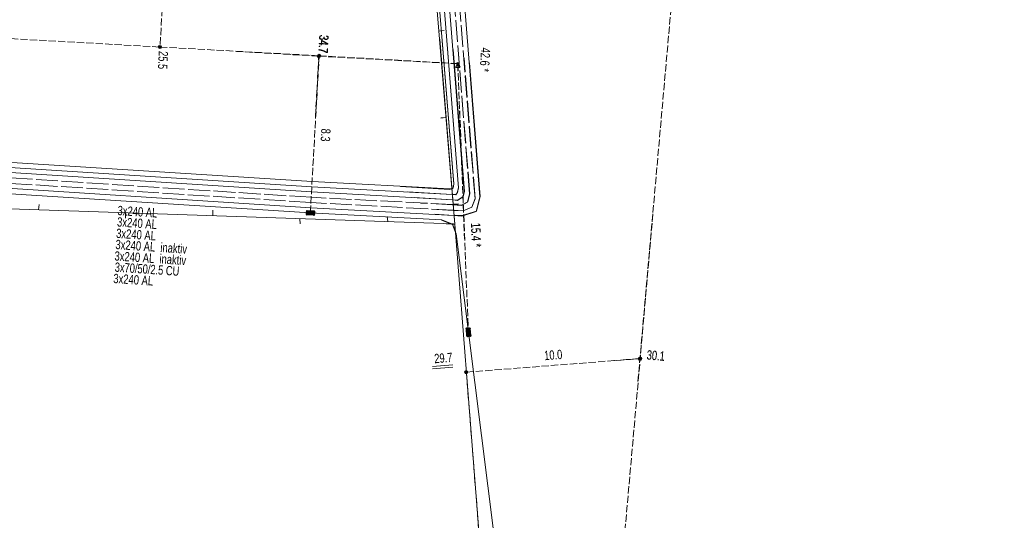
# Model space of a CAD drawing. Header units: metres. Extents: x -740 to 758, y -633 to 854.
# Tile 251 of 256: x -332 to -276, y 204 to 233. Entities that reach past the tile are written whole.
import ezdxf

# ---------------------------------------------------------------- set-up
doc = ezdxf.new("R2010")
doc.units = ezdxf.units.M
doc.header["$MEASUREMENT"] = 0
doc.linetypes.add('1248_208', pattern=[1.456, 1.248, -0.208])
doc.linetypes.add('416_125', pattern=[0.5408, 0.416, -0.1248])
for name, color, linetype in [('Grundkarte.LOVION', 7, 'Continuous'), ('Strom.LOVION', 7, 'Continuous'), ('StromBemass.LOVION', 7, 'Continuous')]:
    doc.layers.add(name, color=color, linetype=linetype)
doc.styles.add('ERSTELLTER_STIL_1', font='arial.ttf')

msp = doc.modelspace()

# ---------------------------------------------------------------- hatches: boundary and pattern name
at = {"layer": 'Strom.LOVION', "linetype": 'Continuous', "lineweight": 13}
for points in [[(-315.898, 222.059), (-315.927, 222.057), (-315.924, 222.027), (-315.951, 221.995), (-315.953, 221.862), (-315.95, 221.833), (-315.918, 221.806), (-315.888, 221.809), (-315.518, 221.801), (-315.502, 221.788), (-315.449, 221.852), (-315.447, 221.985), (-315.45, 222.014), (-315.482, 222.041), (-315.512, 222.038), (-315.882, 222.046)], [(-306.744, 215.344), (-306.784, 215.296), (-306.744, 214.886), (-306.679, 214.833), (-306.549, 214.86), (-306.533, 214.847), (-306.493, 214.895), (-306.496, 214.925), (-306.547, 215.289), (-306.533, 215.305), (-306.582, 215.345), (-306.728, 215.331)]]:
    msp.add_hatch(color=7, dxfattribs=at).paths.add_polyline_path(points)
at = {"layer": 'StromBemass.LOVION', "linetype": 'Continuous', "lineweight": 13}
for points in [[(-324.259, 231.378), (-324.252, 231.387), (-324.247, 231.397), (-324.242, 231.408), (-324.239, 231.42), (-324.238, 231.431), (-324.238, 231.443), (-324.24, 231.455), (-324.243, 231.466), (-324.247, 231.477), (-324.253, 231.487), (-324.26, 231.497), (-324.268, 231.505), (-324.277, 231.513), (-324.287, 231.519), (-324.297, 231.524), (-324.308, 231.528), (-324.32, 231.53), (-324.332, 231.531), (-324.343, 231.53), (-324.355, 231.527), (-324.366, 231.524), (-324.377, 231.519), (-324.387, 231.512), (-324.396, 231.505), (-324.404, 231.496), (-324.411, 231.487), (-324.416, 231.477), (-324.421, 231.466), (-324.423, 231.454), (-324.425, 231.443), (-324.425, 231.431), (-324.423, 231.419), (-324.42, 231.408), (-324.416, 231.397), (-324.41, 231.387), (-324.403, 231.377), (-324.395, 231.369), (-324.386, 231.361), (-324.376, 231.355), (-324.366, 231.35), (-324.354, 231.346), (-324.343, 231.344), (-324.331, 231.343), (-324.319, 231.344), (-324.308, 231.346), (-324.297, 231.35), (-324.286, 231.355), (-324.276, 231.361), (-324.267, 231.369)], [(-324.28, 231.394), (-324.275, 231.4), (-324.271, 231.407), (-324.269, 231.414), (-324.267, 231.422), (-324.266, 231.429), (-324.266, 231.437), (-324.267, 231.445), (-324.269, 231.453), (-324.272, 231.46), (-324.275, 231.467), (-324.28, 231.473), (-324.285, 231.479), (-324.291, 231.484), (-324.298, 231.488), (-324.305, 231.491), (-324.313, 231.494), (-324.32, 231.495), (-324.328, 231.495), (-324.336, 231.495), (-324.343, 231.493), (-324.351, 231.491), (-324.358, 231.488), (-324.365, 231.483), (-324.371, 231.478), (-324.376, 231.473), (-324.38, 231.466), (-324.384, 231.46), (-324.387, 231.452), (-324.389, 231.445), (-324.39, 231.437), (-324.39, 231.429), (-324.389, 231.421), (-324.387, 231.414), (-324.384, 231.407), (-324.38, 231.4), (-324.376, 231.393), (-324.37, 231.388), (-324.364, 231.383), (-324.358, 231.379), (-324.351, 231.375), (-324.343, 231.373), (-324.335, 231.371), (-324.328, 231.371), (-324.32, 231.371), (-324.312, 231.373), (-324.305, 231.375), (-324.298, 231.379), (-324.291, 231.383), (-324.285, 231.388)], [(-324.28, 231.394), (-324.275, 231.4), (-324.271, 231.407), (-324.269, 231.414), (-324.267, 231.422), (-324.266, 231.429), (-324.266, 231.437), (-324.267, 231.445), (-324.269, 231.453), (-324.272, 231.46), (-324.275, 231.467), (-324.28, 231.473), (-324.285, 231.479), (-324.291, 231.484), (-324.298, 231.488), (-324.305, 231.491), (-324.313, 231.494), (-324.32, 231.495), (-324.328, 231.495), (-324.336, 231.495), (-324.343, 231.493), (-324.351, 231.491), (-324.358, 231.488), (-324.365, 231.483), (-324.371, 231.478), (-324.376, 231.473), (-324.38, 231.466), (-324.384, 231.46), (-324.387, 231.452), (-324.389, 231.445), (-324.39, 231.437), (-324.39, 231.429), (-324.389, 231.421), (-324.387, 231.414), (-324.384, 231.407), (-324.38, 231.4), (-324.376, 231.393), (-324.37, 231.388), (-324.364, 231.383), (-324.358, 231.379), (-324.351, 231.375), (-324.343, 231.373), (-324.335, 231.371), (-324.328, 231.371), (-324.32, 231.371), (-324.312, 231.373), (-324.305, 231.375), (-324.298, 231.379), (-324.291, 231.383), (-324.285, 231.388)], [(-315.142, 230.857), (-315.135, 230.867), (-315.13, 230.877), (-315.126, 230.888), (-315.123, 230.899), (-315.121, 230.911), (-315.121, 230.923), (-315.123, 230.935), (-315.126, 230.946), (-315.13, 230.957), (-315.136, 230.967), (-315.143, 230.977), (-315.151, 230.985), (-315.16, 230.993), (-315.17, 230.999), (-315.18, 231.004), (-315.192, 231.007), (-315.203, 231.01), (-315.215, 231.01), (-315.227, 231.01), (-315.238, 231.007), (-315.249, 231.004), (-315.26, 230.999), (-315.27, 230.992), (-315.279, 230.985), (-315.287, 230.976), (-315.294, 230.967), (-315.299, 230.956), (-315.304, 230.945), (-315.307, 230.934), (-315.308, 230.922), (-315.308, 230.911), (-315.306, 230.899), (-315.303, 230.888), (-315.299, 230.877), (-315.293, 230.866), (-315.287, 230.857), (-315.278, 230.848), (-315.269, 230.841), (-315.259, 230.835), (-315.249, 230.83), (-315.238, 230.826), (-315.226, 230.824), (-315.214, 230.823), (-315.203, 230.824), (-315.191, 230.826), (-315.18, 230.83), (-315.169, 230.835), (-315.159, 230.841), (-315.15, 230.849)], [(-315.127, 230.865), (-315.12, 230.875), (-315.115, 230.885), (-315.11, 230.896), (-315.107, 230.907), (-315.106, 230.919), (-315.106, 230.931), (-315.108, 230.943), (-315.11, 230.954), (-315.115, 230.965), (-315.121, 230.975), (-315.128, 230.985), (-315.136, 230.993), (-315.145, 231.001), (-315.155, 231.007), (-315.165, 231.012), (-315.177, 231.016), (-315.188, 231.018), (-315.2, 231.018), (-315.212, 231.018), (-315.223, 231.015), (-315.234, 231.012), (-315.245, 231.007), (-315.255, 231), (-315.264, 230.993), (-315.272, 230.984), (-315.279, 230.975), (-315.284, 230.964), (-315.289, 230.953), (-315.292, 230.942), (-315.293, 230.93), (-315.293, 230.919), (-315.292, 230.907), (-315.289, 230.896), (-315.284, 230.885), (-315.279, 230.874), (-315.272, 230.865), (-315.264, 230.856), (-315.254, 230.849), (-315.244, 230.842), (-315.234, 230.837), (-315.223, 230.834), (-315.211, 230.832), (-315.199, 230.831), (-315.188, 230.832), (-315.176, 230.834), (-315.165, 230.838), (-315.154, 230.843), (-315.144, 230.849), (-315.135, 230.857)], [(-315.169, 230.876), (-315.165, 230.882), (-315.161, 230.889), (-315.158, 230.896), (-315.156, 230.904), (-315.155, 230.911), (-315.155, 230.919), (-315.156, 230.927), (-315.158, 230.934), (-315.161, 230.942), (-315.165, 230.948), (-315.17, 230.955), (-315.175, 230.96), (-315.181, 230.965), (-315.187, 230.969), (-315.194, 230.973), (-315.202, 230.975), (-315.21, 230.976), (-315.217, 230.977), (-315.225, 230.976), (-315.233, 230.975), (-315.24, 230.972), (-315.247, 230.969), (-315.254, 230.965), (-315.26, 230.96), (-315.265, 230.954), (-315.269, 230.948), (-315.273, 230.941), (-315.276, 230.934), (-315.278, 230.926), (-315.279, 230.919), (-315.279, 230.911), (-315.278, 230.903), (-315.276, 230.896), (-315.273, 230.889), (-315.269, 230.882), (-315.265, 230.875), (-315.259, 230.87), (-315.253, 230.865), (-315.247, 230.861), (-315.24, 230.857), (-315.232, 230.855), (-315.225, 230.854), (-315.217, 230.853), (-315.209, 230.854), (-315.201, 230.855), (-315.194, 230.858), (-315.187, 230.861), (-315.181, 230.865), (-315.175, 230.87)], [(-315.167, 230.873), (-315.162, 230.879), (-315.158, 230.886), (-315.156, 230.893), (-315.154, 230.9), (-315.153, 230.908), (-315.153, 230.916), (-315.154, 230.924), (-315.156, 230.931), (-315.159, 230.938), (-315.162, 230.945), (-315.167, 230.951), (-315.172, 230.957), (-315.178, 230.962), (-315.185, 230.966), (-315.192, 230.969), (-315.199, 230.972), (-315.207, 230.973), (-315.215, 230.974), (-315.222, 230.973), (-315.23, 230.972), (-315.237, 230.969), (-315.244, 230.966), (-315.251, 230.962), (-315.257, 230.957), (-315.262, 230.951), (-315.267, 230.945), (-315.27, 230.938), (-315.273, 230.931), (-315.275, 230.923), (-315.276, 230.915), (-315.276, 230.908), (-315.275, 230.9), (-315.273, 230.892), (-315.27, 230.885), (-315.266, 230.878), (-315.262, 230.872), (-315.257, 230.867), (-315.251, 230.862), (-315.244, 230.858), (-315.237, 230.854), (-315.23, 230.852), (-315.222, 230.85), (-315.214, 230.85), (-315.206, 230.85), (-315.199, 230.852), (-315.191, 230.854), (-315.184, 230.858), (-315.178, 230.862), (-315.172, 230.867)], [(-315.152, 230.895), (-315.147, 230.901), (-315.143, 230.908), (-315.14, 230.916), (-315.138, 230.924), (-315.137, 230.931), (-315.137, 230.939), (-315.138, 230.947), (-315.14, 230.955), (-315.143, 230.962), (-315.147, 230.969), (-315.152, 230.976), (-315.157, 230.982), (-315.163, 230.987), (-315.17, 230.991), (-315.177, 230.994), (-315.185, 230.997), (-315.193, 230.998), (-315.201, 230.999), (-315.209, 230.998), (-315.216, 230.997), (-315.224, 230.994), (-315.231, 230.991), (-315.238, 230.986), (-315.244, 230.981), (-315.249, 230.975), (-315.254, 230.969), (-315.258, 230.962), (-315.261, 230.955), (-315.263, 230.947), (-315.264, 230.939), (-315.264, 230.931), (-315.263, 230.923), (-315.261, 230.915), (-315.258, 230.908), (-315.254, 230.901), (-315.249, 230.895), (-315.244, 230.889), (-315.238, 230.884), (-315.231, 230.88), (-315.224, 230.876), (-315.216, 230.874), (-315.208, 230.872), (-315.2, 230.872), (-315.192, 230.872), (-315.185, 230.874), (-315.177, 230.876), (-315.17, 230.88), (-315.163, 230.884), (-315.157, 230.889)], [(-315.148, 230.892), (-315.143, 230.898), (-315.139, 230.906), (-315.136, 230.913), (-315.134, 230.921), (-315.133, 230.929), (-315.133, 230.937), (-315.134, 230.945), (-315.136, 230.953), (-315.139, 230.96), (-315.143, 230.967), (-315.148, 230.974), (-315.154, 230.979), (-315.16, 230.984), (-315.167, 230.989), (-315.174, 230.992), (-315.182, 230.995), (-315.189, 230.996), (-315.197, 230.997), (-315.205, 230.996), (-315.213, 230.995), (-315.221, 230.992), (-315.228, 230.989), (-315.235, 230.984), (-315.241, 230.979), (-315.247, 230.973), (-315.251, 230.967), (-315.255, 230.96), (-315.258, 230.952), (-315.26, 230.944), (-315.261, 230.936), (-315.261, 230.928), (-315.26, 230.92), (-315.258, 230.913), (-315.255, 230.905), (-315.251, 230.898), (-315.246, 230.892), (-315.241, 230.886), (-315.235, 230.881), (-315.228, 230.876), (-315.221, 230.873), (-315.213, 230.871), (-315.205, 230.869), (-315.197, 230.869), (-315.189, 230.869), (-315.181, 230.871), (-315.174, 230.873), (-315.166, 230.877), (-315.159, 230.881), (-315.153, 230.886)], [(-307.215, 230.437), (-307.21, 230.443), (-307.207, 230.45), (-307.204, 230.457), (-307.202, 230.465), (-307.201, 230.473), (-307.201, 230.48), (-307.202, 230.488), (-307.204, 230.496), (-307.207, 230.503), (-307.211, 230.51), (-307.215, 230.516), (-307.221, 230.522), (-307.227, 230.526), (-307.233, 230.531), (-307.24, 230.534), (-307.248, 230.536), (-307.255, 230.538), (-307.263, 230.538), (-307.271, 230.538), (-307.278, 230.536), (-307.286, 230.534), (-307.293, 230.53), (-307.299, 230.526), (-307.305, 230.521), (-307.311, 230.516), (-307.315, 230.509), (-307.319, 230.502), (-307.322, 230.495), (-307.324, 230.488), (-307.325, 230.48), (-307.325, 230.472), (-307.324, 230.464), (-307.322, 230.457), (-307.319, 230.45), (-307.315, 230.443), (-307.31, 230.437), (-307.305, 230.431), (-307.299, 230.426), (-307.293, 230.422), (-307.285, 230.419), (-307.278, 230.416), (-307.27, 230.415), (-307.263, 230.414), (-307.255, 230.415), (-307.247, 230.416), (-307.24, 230.419), (-307.233, 230.422), (-307.226, 230.426), (-307.22, 230.431)], [(-307.211, 230.434), (-307.206, 230.44), (-307.203, 230.447), (-307.2, 230.454), (-307.198, 230.462), (-307.197, 230.469), (-307.197, 230.477), (-307.198, 230.485), (-307.2, 230.492), (-307.203, 230.5), (-307.207, 230.506), (-307.211, 230.513), (-307.217, 230.518), (-307.223, 230.523), (-307.229, 230.527), (-307.236, 230.531), (-307.244, 230.533), (-307.251, 230.535), (-307.259, 230.535), (-307.267, 230.534), (-307.274, 230.533), (-307.282, 230.531), (-307.289, 230.527), (-307.295, 230.523), (-307.301, 230.518), (-307.307, 230.512), (-307.311, 230.506), (-307.315, 230.499), (-307.318, 230.492), (-307.32, 230.484), (-307.321, 230.477), (-307.321, 230.469), (-307.32, 230.461), (-307.318, 230.454), (-307.315, 230.446), (-307.311, 230.44), (-307.307, 230.433), (-307.301, 230.428), (-307.295, 230.423), (-307.289, 230.418), (-307.282, 230.415), (-307.274, 230.413), (-307.266, 230.411), (-307.259, 230.411), (-307.251, 230.411), (-307.243, 230.413), (-307.236, 230.415), (-307.229, 230.419), (-307.222, 230.423), (-307.216, 230.428)], [(-307.203, 230.446), (-307.199, 230.453), (-307.195, 230.46), (-307.192, 230.467), (-307.19, 230.474), (-307.189, 230.482), (-307.189, 230.49), (-307.19, 230.498), (-307.192, 230.505), (-307.195, 230.513), (-307.199, 230.519), (-307.204, 230.526), (-307.209, 230.531), (-307.215, 230.536), (-307.222, 230.54), (-307.229, 230.544), (-307.236, 230.546), (-307.244, 230.548), (-307.252, 230.548), (-307.26, 230.548), (-307.267, 230.546), (-307.275, 230.544), (-307.282, 230.54), (-307.288, 230.536), (-307.294, 230.531), (-307.3, 230.525), (-307.304, 230.519), (-307.308, 230.512), (-307.311, 230.505), (-307.313, 230.497), (-307.314, 230.49), (-307.314, 230.482), (-307.313, 230.474), (-307.311, 230.466), (-307.308, 230.459), (-307.304, 230.452), (-307.299, 230.446), (-307.294, 230.44), (-307.288, 230.435), (-307.281, 230.431), (-307.274, 230.428), (-307.267, 230.425), (-307.259, 230.424), (-307.251, 230.424), (-307.244, 230.424), (-307.236, 230.426), (-307.228, 230.428), (-307.221, 230.431), (-307.215, 230.436), (-307.209, 230.441)], [(-307.201, 230.449), (-307.197, 230.455), (-307.193, 230.462), (-307.19, 230.469), (-307.188, 230.477), (-307.187, 230.485), (-307.187, 230.493), (-307.188, 230.5), (-307.19, 230.508), (-307.193, 230.515), (-307.197, 230.522), (-307.202, 230.528), (-307.207, 230.534), (-307.213, 230.539), (-307.22, 230.543), (-307.227, 230.546), (-307.234, 230.549), (-307.242, 230.55), (-307.25, 230.551), (-307.257, 230.55), (-307.265, 230.549), (-307.273, 230.546), (-307.28, 230.543), (-307.286, 230.539), (-307.292, 230.534), (-307.298, 230.528), (-307.302, 230.522), (-307.306, 230.515), (-307.309, 230.507), (-307.311, 230.5), (-307.312, 230.492), (-307.312, 230.484), (-307.311, 230.477), (-307.309, 230.469), (-307.306, 230.462), (-307.302, 230.455), (-307.297, 230.449), (-307.292, 230.443), (-307.286, 230.438), (-307.279, 230.434), (-307.272, 230.43), (-307.265, 230.428), (-307.257, 230.427), (-307.249, 230.426), (-307.241, 230.427), (-307.234, 230.428), (-307.226, 230.431), (-307.219, 230.434), (-307.213, 230.438), (-307.207, 230.443)], [(-315.626, 221.867), (-315.619, 221.876), (-315.613, 221.886), (-315.609, 221.897), (-315.606, 221.908), (-315.605, 221.92), (-315.605, 221.931), (-315.606, 221.943), (-315.609, 221.954), (-315.613, 221.965), (-315.619, 221.975), (-315.626, 221.984), (-315.634, 221.993), (-315.643, 222), (-315.653, 222.006), (-315.663, 222.011), (-315.674, 222.015), (-315.685, 222.017), (-315.697, 222.017), (-315.709, 222.017), (-315.72, 222.015), (-315.731, 222.011), (-315.741, 222.006), (-315.751, 222), (-315.76, 221.992), (-315.768, 221.984), (-315.775, 221.974), (-315.78, 221.964), (-315.785, 221.953), (-315.787, 221.942), (-315.789, 221.931), (-315.789, 221.919), (-315.787, 221.908), (-315.784, 221.897), (-315.78, 221.886), (-315.774, 221.876), (-315.768, 221.866), (-315.76, 221.858), (-315.751, 221.851), (-315.741, 221.844), (-315.73, 221.839), (-315.719, 221.836), (-315.708, 221.834), (-315.696, 221.833), (-315.685, 221.834), (-315.674, 221.836), (-315.663, 221.84), (-315.652, 221.845), (-315.642, 221.851), (-315.633, 221.858)], [(-315.657, 221.891), (-315.653, 221.897), (-315.649, 221.903), (-315.647, 221.91), (-315.645, 221.918), (-315.644, 221.925), (-315.644, 221.933), (-315.645, 221.94), (-315.647, 221.948), (-315.65, 221.955), (-315.653, 221.961), (-315.658, 221.967), (-315.663, 221.973), (-315.669, 221.977), (-315.675, 221.981), (-315.682, 221.985), (-315.689, 221.987), (-315.696, 221.988), (-315.704, 221.989), (-315.711, 221.988), (-315.719, 221.987), (-315.726, 221.984), (-315.733, 221.981), (-315.739, 221.977), (-315.745, 221.972), (-315.75, 221.967), (-315.754, 221.961), (-315.758, 221.954), (-315.761, 221.947), (-315.763, 221.94), (-315.764, 221.932), (-315.764, 221.925), (-315.763, 221.917), (-315.761, 221.91), (-315.758, 221.903), (-315.754, 221.897), (-315.75, 221.89), (-315.745, 221.885), (-315.739, 221.88), (-315.732, 221.876), (-315.726, 221.873), (-315.718, 221.871), (-315.711, 221.869), (-315.704, 221.869), (-315.696, 221.869), (-315.689, 221.871), (-315.681, 221.873), (-315.675, 221.876), (-315.668, 221.88), (-315.663, 221.885)], [(-306.596, 215.058), (-306.591, 215.064), (-306.587, 215.071), (-306.585, 215.079), (-306.583, 215.086), (-306.582, 215.094), (-306.582, 215.102), (-306.583, 215.109), (-306.585, 215.117), (-306.588, 215.124), (-306.591, 215.131), (-306.596, 215.137), (-306.601, 215.143), (-306.607, 215.148), (-306.614, 215.152), (-306.621, 215.155), (-306.628, 215.158), (-306.636, 215.159), (-306.644, 215.16), (-306.652, 215.159), (-306.659, 215.158), (-306.667, 215.155), (-306.674, 215.152), (-306.68, 215.148), (-306.686, 215.143), (-306.692, 215.137), (-306.696, 215.131), (-306.7, 215.124), (-306.703, 215.117), (-306.705, 215.109), (-306.706, 215.101), (-306.706, 215.093), (-306.705, 215.086), (-306.703, 215.078), (-306.7, 215.071), (-306.696, 215.064), (-306.691, 215.058), (-306.686, 215.052), (-306.68, 215.047), (-306.673, 215.043), (-306.666, 215.04), (-306.659, 215.037), (-306.651, 215.036), (-306.644, 215.035), (-306.636, 215.036), (-306.628, 215.037), (-306.621, 215.04), (-306.614, 215.043), (-306.607, 215.047), (-306.601, 215.052)], [(-296.742, 213.503), (-296.735, 213.512), (-296.729, 213.522), (-296.725, 213.533), (-296.722, 213.544), (-296.721, 213.556), (-296.721, 213.567), (-296.722, 213.579), (-296.725, 213.59), (-296.729, 213.601), (-296.735, 213.611), (-296.742, 213.621), (-296.75, 213.629), (-296.759, 213.636), (-296.769, 213.643), (-296.779, 213.647), (-296.79, 213.651), (-296.802, 213.653), (-296.813, 213.654), (-296.825, 213.653), (-296.836, 213.651), (-296.847, 213.647), (-296.858, 213.642), (-296.868, 213.636), (-296.877, 213.629), (-296.885, 213.62), (-296.891, 213.611), (-296.897, 213.6), (-296.901, 213.59), (-296.904, 213.578), (-296.905, 213.567), (-296.905, 213.555), (-296.904, 213.544), (-296.901, 213.532), (-296.897, 213.522), (-296.891, 213.511), (-296.884, 213.502), (-296.876, 213.494), (-296.867, 213.486), (-296.857, 213.48), (-296.847, 213.475), (-296.836, 213.472), (-296.824, 213.469), (-296.813, 213.469), (-296.801, 213.47), (-296.79, 213.472), (-296.779, 213.475), (-296.768, 213.48), (-296.758, 213.487), (-296.749, 213.494)], [(-296.739, 213.505), (-296.732, 213.514), (-296.727, 213.525), (-296.722, 213.535), (-296.72, 213.547), (-296.718, 213.558), (-296.718, 213.57), (-296.72, 213.582), (-296.723, 213.593), (-296.727, 213.604), (-296.733, 213.614), (-296.74, 213.623), (-296.748, 213.632), (-296.757, 213.639), (-296.766, 213.645), (-296.777, 213.65), (-296.788, 213.654), (-296.8, 213.656), (-296.811, 213.657), (-296.823, 213.656), (-296.834, 213.654), (-296.845, 213.65), (-296.856, 213.645), (-296.866, 213.639), (-296.875, 213.631), (-296.883, 213.623), (-296.889, 213.613), (-296.895, 213.603), (-296.899, 213.592), (-296.902, 213.581), (-296.904, 213.569), (-296.904, 213.558), (-296.902, 213.546), (-296.899, 213.535), (-296.895, 213.524), (-296.889, 213.514), (-296.882, 213.504), (-296.874, 213.496), (-296.865, 213.489), (-296.855, 213.482), (-296.845, 213.477), (-296.834, 213.474), (-296.822, 213.472), (-296.811, 213.471), (-296.799, 213.472), (-296.788, 213.474), (-296.776, 213.478), (-296.766, 213.483), (-296.756, 213.489), (-296.747, 213.496)], [(-296.737, 213.503), (-296.731, 213.512), (-296.725, 213.522), (-296.721, 213.533), (-296.718, 213.545), (-296.716, 213.556), (-296.716, 213.568), (-296.718, 213.58), (-296.721, 213.591), (-296.725, 213.602), (-296.731, 213.612), (-296.738, 213.621), (-296.746, 213.63), (-296.755, 213.637), (-296.765, 213.644), (-296.775, 213.649), (-296.787, 213.652), (-296.798, 213.654), (-296.81, 213.655), (-296.821, 213.654), (-296.833, 213.652), (-296.844, 213.648), (-296.855, 213.643), (-296.864, 213.637), (-296.873, 213.629), (-296.881, 213.621), (-296.888, 213.611), (-296.894, 213.601), (-296.898, 213.59), (-296.901, 213.579), (-296.902, 213.567), (-296.902, 213.556), (-296.901, 213.544), (-296.898, 213.533), (-296.894, 213.522), (-296.888, 213.512), (-296.881, 213.502), (-296.873, 213.494), (-296.864, 213.486), (-296.854, 213.48), (-296.843, 213.475), (-296.832, 213.471), (-296.821, 213.469), (-296.809, 213.469), (-296.797, 213.469), (-296.786, 213.472), (-296.775, 213.475), (-296.764, 213.48), (-296.754, 213.487), (-296.745, 213.494)], [(-296.724, 213.526), (-296.717, 213.535), (-296.712, 213.545), (-296.707, 213.556), (-296.704, 213.568), (-296.703, 213.579), (-296.703, 213.591), (-296.705, 213.603), (-296.707, 213.614), (-296.712, 213.625), (-296.718, 213.635), (-296.724, 213.645), (-296.733, 213.653), (-296.742, 213.661), (-296.752, 213.667), (-296.762, 213.672), (-296.773, 213.676), (-296.785, 213.678), (-296.797, 213.678), (-296.808, 213.678), (-296.82, 213.675), (-296.831, 213.672), (-296.842, 213.667), (-296.851, 213.66), (-296.86, 213.653), (-296.868, 213.644), (-296.875, 213.635), (-296.881, 213.624), (-296.885, 213.614), (-296.888, 213.602), (-296.89, 213.591), (-296.89, 213.579), (-296.888, 213.567), (-296.885, 213.556), (-296.881, 213.545), (-296.875, 213.535), (-296.868, 213.525), (-296.86, 213.517), (-296.851, 213.509), (-296.841, 213.503), (-296.83, 213.498), (-296.819, 213.494), (-296.808, 213.492), (-296.796, 213.491), (-296.784, 213.492), (-296.773, 213.495), (-296.762, 213.498), (-296.751, 213.503), (-296.741, 213.51), (-296.732, 213.517)], [(-296.725, 213.522), (-296.718, 213.531), (-296.713, 213.542), (-296.709, 213.553), (-296.706, 213.564), (-296.704, 213.576), (-296.704, 213.587), (-296.706, 213.599), (-296.709, 213.61), (-296.713, 213.621), (-296.719, 213.631), (-296.726, 213.641), (-296.734, 213.649), (-296.743, 213.657), (-296.753, 213.663), (-296.763, 213.668), (-296.774, 213.671), (-296.786, 213.674), (-296.798, 213.674), (-296.809, 213.674), (-296.821, 213.671), (-296.832, 213.668), (-296.842, 213.663), (-296.852, 213.656), (-296.861, 213.649), (-296.869, 213.64), (-296.876, 213.631), (-296.882, 213.62), (-296.886, 213.61), (-296.889, 213.598), (-296.89, 213.587), (-296.89, 213.575), (-296.889, 213.563), (-296.886, 213.552), (-296.882, 213.541), (-296.876, 213.531), (-296.869, 213.521), (-296.861, 213.513), (-296.852, 213.505), (-296.842, 213.499), (-296.831, 213.494), (-296.82, 213.491), (-296.809, 213.489), (-296.797, 213.488), (-296.785, 213.489), (-296.774, 213.491), (-296.763, 213.495), (-296.752, 213.5), (-296.742, 213.506), (-296.733, 213.513)], [(-296.723, 213.525), (-296.716, 213.534), (-296.711, 213.544), (-296.707, 213.555), (-296.704, 213.567), (-296.702, 213.578), (-296.702, 213.59), (-296.704, 213.601), (-296.707, 213.613), (-296.711, 213.624), (-296.717, 213.634), (-296.724, 213.643), (-296.732, 213.652), (-296.741, 213.659), (-296.751, 213.665), (-296.761, 213.67), (-296.772, 213.674), (-296.784, 213.676), (-296.795, 213.677), (-296.807, 213.676), (-296.819, 213.674), (-296.83, 213.67), (-296.84, 213.665), (-296.85, 213.659), (-296.859, 213.651), (-296.867, 213.643), (-296.874, 213.633), (-296.879, 213.623), (-296.884, 213.612), (-296.887, 213.601), (-296.888, 213.589), (-296.888, 213.578), (-296.886, 213.566), (-296.884, 213.555), (-296.879, 213.544), (-296.874, 213.534), (-296.867, 213.524), (-296.859, 213.516), (-296.85, 213.508), (-296.84, 213.502), (-296.829, 213.497), (-296.818, 213.494), (-296.806, 213.491), (-296.795, 213.491), (-296.783, 213.491), (-296.772, 213.494), (-296.761, 213.497), (-296.75, 213.502), (-296.74, 213.509), (-296.731, 213.516)], [(-306.701, 212.74), (-306.695, 212.749), (-306.689, 212.76), (-306.685, 212.77), (-306.682, 212.781), (-306.681, 212.793), (-306.681, 212.804), (-306.682, 212.816), (-306.685, 212.827), (-306.689, 212.838), (-306.695, 212.848), (-306.702, 212.857), (-306.71, 212.865), (-306.719, 212.873), (-306.728, 212.879), (-306.739, 212.884), (-306.75, 212.887), (-306.761, 212.889), (-306.773, 212.89), (-306.784, 212.889), (-306.795, 212.887), (-306.806, 212.884), (-306.817, 212.879), (-306.827, 212.872), (-306.835, 212.865), (-306.843, 212.857), (-306.85, 212.847), (-306.856, 212.837), (-306.86, 212.826), (-306.863, 212.815), (-306.864, 212.804), (-306.864, 212.792), (-306.863, 212.781), (-306.86, 212.77), (-306.855, 212.759), (-306.85, 212.749), (-306.843, 212.74), (-306.835, 212.731), (-306.826, 212.724), (-306.816, 212.718), (-306.806, 212.713), (-306.795, 212.709), (-306.784, 212.707), (-306.772, 212.707), (-306.761, 212.707), (-306.749, 212.709), (-306.738, 212.713), (-306.728, 212.718), (-306.718, 212.724), (-306.709, 212.732)], [(-306.701, 212.735), (-306.694, 212.744), (-306.689, 212.754), (-306.685, 212.765), (-306.682, 212.776), (-306.68, 212.788), (-306.68, 212.799), (-306.682, 212.811), (-306.685, 212.822), (-306.689, 212.833), (-306.695, 212.843), (-306.701, 212.852), (-306.709, 212.86), (-306.718, 212.868), (-306.728, 212.874), (-306.739, 212.879), (-306.75, 212.882), (-306.761, 212.885), (-306.773, 212.885), (-306.784, 212.884), (-306.795, 212.882), (-306.806, 212.879), (-306.817, 212.874), (-306.827, 212.867), (-306.836, 212.86), (-306.843, 212.852), (-306.85, 212.842), (-306.856, 212.832), (-306.86, 212.821), (-306.863, 212.81), (-306.864, 212.799), (-306.864, 212.787), (-306.863, 212.776), (-306.86, 212.764), (-306.855, 212.754), (-306.85, 212.744), (-306.843, 212.734), (-306.835, 212.726), (-306.826, 212.718), (-306.816, 212.712), (-306.806, 212.707), (-306.795, 212.704), (-306.784, 212.702), (-306.772, 212.701), (-306.76, 212.702), (-306.749, 212.704), (-306.738, 212.708), (-306.728, 212.713), (-306.718, 212.719), (-306.709, 212.726)]]:
    msp.add_hatch(color=7, dxfattribs=at).paths.add_polyline_path(points)

# ---------------------------------------------------------------- linework, layer by layer
at = {"layer": 'Grundkarte.LOVION', "color": 8, "linetype": 'Continuous', "lineweight": 18}
for points in [[(-307.927, 221.307), (-307.512, 221.289), (-307.421, 221.268), (-308.524, 234.667), (-310.218, 256.521), (-334.054, 263.619), (-344.535, 268.949), (-344.876, 269.713), (-374.264, 278.574)], [(-334.054, 263.619), (-310.218, 256.521), (-308.524, 234.667), (-325.539, 235.782), (-308.524, 234.667), (-307.421, 221.268), (-307.413, 220.885), (-307.421, 221.268), (-308.524, 234.667), (-310.218, 256.521), (-311.188, 269.165), (-305.736, 267.215), (-287.422, 260.671), (-252.082, 249.88), (-229.912, 245.013), (-223.878, 173.014)], [(-408.382, 237.061), (-393.915, 226.032), (-354.51, 222.939), (-342.022, 222.476), (-307.504, 221.299), (-307.413, 221.278), (-308.273, 231.893)], [(-308.035, 232.38), (-308.327, 232.352)], [(-235.576, 172.146), (-303.122, 166.812), (-304.432, 183.236), (-307.413, 221.278), (-308.273, 231.893), (-307.413, 221.278), (-304.432, 183.236), (-325.501, 184.397), (-435.29, 190.628), (-434.452, 205.34)], [(-308.224, 227.367), (-307.931, 227.396)], [(-308.216, 227.377), (-307.923, 227.405)], [(-307.203, 222.451), (-307.495, 222.423)], [(-331.256, 222.405), (-331.286, 222.107)], [(-326.303, 221.618), (-326.305, 221.943)], [(-321.294, 222.079), (-321.292, 221.754)], [(-307.237, 222.409), (-307.53, 222.381)], [(-316.282, 221.298), (-316.31, 221.591)], [(-311.299, 221.726), (-311.27, 221.433)]]:
    msp.add_lwpolyline(points, dxfattribs=at)
at = {"layer": 'Grundkarte.LOVION', "color": 253, "linetype": 'Continuous', "lineweight": 18}
for points in [[(-325.539, 235.782), (-308.524, 234.667), (-307.421, 221.268), (-307.413, 220.885), (-307.421, 221.268), (-308.524, 234.667), (-310.218, 256.521), (-311.188, 269.165), (-305.736, 267.215), (-287.422, 260.671), (-252.082, 249.88), (-229.912, 245.013), (-223.878, 173.014), (-246.993, 171.227)], [(-235.576, 172.146), (-303.122, 166.812), (-304.432, 183.236), (-307.413, 221.278), (-308.273, 231.893), (-307.413, 221.278), (-304.432, 183.236), (-325.501, 184.397), (-435.29, 190.628), (-434.452, 205.34)]]:
    msp.add_lwpolyline(points, dxfattribs=at)
at = {"layer": 'Strom.LOVION', "color": 1, "linetype": '1248_208', "lineweight": 18}
for points in [[(-307.546, 222.394), (-307.04, 222.355), (-306.689, 222.552), (-306.573, 223.021), (-308.759, 250.368), (-301.164, 248.569), (-299.888, 251.989)], [(-307.514, 222.072), (-306.95, 222.038), (-306.453, 222.25), (-306.265, 222.741), (-308.426, 249.987), (-300.968, 248.219), (-299.958, 250.889)], [(-307.506, 222.082), (-315.677, 222.524), (-336.913, 223.877), (-343.084, 224.426), (-350.297, 224.888), (-364.513, 225.641), (-365.222, 225.793), (-366.385, 226.049), (-374.072, 227.736), (-374.33, 227.652), (-374.503, 227.605), (-375.385, 226.957), (-383.533, 227.165), (-384.195, 227.278), (-384.499, 227.367), (-385.088, 227.797), (-385.609, 228.44), (-385.896, 229.107), (-386.008, 229.953), (-385.668, 235.247)], [(-307.538, 222.404), (-315.647, 222.823), (-336.869, 224.191), (-338.415, 224.276), (-350.282, 225.037), (-364.482, 225.777), (-366.386, 226.212), (-374.057, 227.885), (-374.56, 227.733), (-375.429, 227.101), (-383.502, 227.302), (-384.105, 227.42), (-384.439, 227.506), (-384.982, 227.925), (-385.468, 228.513), (-385.736, 229.137), (-385.862, 229.967), (-385.519, 235.232)], [(-307.538, 222.404), (-307.031, 222.365), (-306.681, 222.561), (-306.565, 223.031), (-307.216, 231.051)], [(-307.506, 222.082), (-306.941, 222.048), (-306.445, 222.259), (-306.256, 222.751), (-306.894, 230.787)], [(-307.546, 222.394), (-309.374, 222.496)], [(-307.514, 222.072), (-308.972, 222.166)]]:
    msp.add_lwpolyline(points, dxfattribs=at)
at = {"layer": 'Strom.LOVION', "color": 1, "linetype": 'Continuous', "lineweight": 18}
for points in [[(-307.736, 223.277), (-307.534, 223.326), (-307.485, 223.582), (-309.744, 251.528), (-300.547, 249.354), (-296.188, 247.548)], [(-307.574, 222.982), (-307.366, 222.973), (-307.287, 223.07), (-307.212, 223.358), (-309.411, 251.147), (-301.331, 249.218), (-300.456, 251.298)], [(-307.558, 222.674), (-307.26, 222.644), (-306.955, 222.851), (-306.893, 223.123), (-309.092, 250.75), (-300.636, 248.754), (-296.868, 247.245)], [(-385.237, 235.215), (-385.553, 229.983), (-385.449, 229.224), (-385.219, 228.685), (-384.765, 228.124), (-384.302, 227.77), (-384.046, 227.721), (-383.547, 227.607), (-375.532, 227.401), (-374.692, 228.03), (-374.36, 228.107), (-374.011, 228.17), (-366.295, 226.486), (-365.479, 226.3), (-364.452, 226.076), (-350.268, 225.349), (-342.922, 224.885), (-336.839, 224.785), (-315.617, 223.417), (-307.566, 222.992)], [(-385.087, 235.201), (-385.403, 229.968), (-385.305, 229.268), (-385.078, 228.758), (-384.643, 228.239), (-384.228, 227.925), (-383.953, 227.834), (-383.519, 227.773), (-375.592, 227.558), (-374.749, 228.157), (-374.403, 228.25), (-373.996, 228.32), (-366.04, 226.6), (-365.525, 226.473), (-364.408, 226.228), (-350.253, 225.498), (-343.099, 225.03), (-336.764, 225.073), (-315.603, 223.729), (-307.714, 223.303)], [(-307.714, 223.303), (-307.512, 223.352), (-307.477, 223.592), (-308.148, 231.817)], [(-307.566, 222.992), (-307.358, 222.983), (-307.265, 223.095), (-307.203, 223.368), (-307.859, 231.579)], [(-307.55, 222.683), (-307.252, 222.653), (-306.947, 222.861), (-306.872, 223.149), (-307.521, 231.302)], [(-377.267, 226.862), (-377.214, 227.222), (-377.044, 227.298), (-375.488, 227.257), (-374.632, 227.873), (-374.345, 227.96), (-374.042, 228.034), (-366.326, 226.35), (-365.494, 226.151), (-364.467, 225.926), (-350.267, 225.187), (-342.593, 224.695), (-336.781, 224.495), (-315.634, 223.134), (-307.55, 222.683)], [(-315.708, 221.93), (-336.839, 223.278), (-343.338, 224.15), (-350.297, 224.592), (-364.556, 225.326), (-365.463, 225.533), (-366.04, 225.846), (-371.943, 227.116), (-374.013, 227.579), (-374.286, 227.508), (-374.43, 227.464), (-375.342, 226.814), (-377.267, 226.862)], [(-310.531, 223.447), (-307.736, 223.277)], [(-310.145, 223.13), (-307.574, 222.982)], [(-309.759, 222.813), (-307.558, 222.674)], [(-306.647, 215.102), (-307.345, 220.738), (-307.546, 221.28), (-308.176, 221.529), (-315.708, 221.93)], [(-307.397, 220.872), (-307.554, 221.27), (-308.184, 221.519)], [(-295.106, 47.333), (-295.314, 49.012), (-295.696, 59.423), (-296.492, 68.773), (-297.436, 78.73), (-298.145, 90.055), (-298.833, 92.559), (-299.547, 102.434), (-299.884, 110.869), (-301.034, 120.968), (-302.107, 136.927), (-303.876, 158.951), (-303.088, 180.219), (-304.791, 200.358), (-306.647, 215.102)]]:
    msp.add_lwpolyline(points, dxfattribs=at)
at = {"layer": 'Strom.LOVION', "color": 150, "linetype": 'Continuous', "lineweight": 18}
for points in [[(-307.486, 221.779), (-307.025, 221.75), (-306.193, 222.009), (-305.98, 222.857), (-308.106, 249.59), (-300.755, 247.855), (-294.411, 246.303)], [(-307.478, 221.789), (-307.004, 221.776), (-306.185, 222.019), (-305.972, 222.867), (-306.589, 230.536)], [(-307.478, 221.789), (-315.678, 222.229), (-336.929, 223.594)], [(-307.486, 221.779), (-308.586, 221.849)]]:
    msp.add_lwpolyline(points, dxfattribs=at)
at = {"layer": 'Strom.LOVION', "color": 7, "linetype": 'Continuous', "lineweight": 13}
for points in [[(-315.512, 222.038), (-315.482, 222.041), (-315.45, 222.014), (-315.447, 221.985), (-315.449, 221.852), (-315.476, 221.82), (-315.502, 221.788), (-315.518, 221.801), (-315.888, 221.809), (-315.918, 221.806), (-315.95, 221.833), (-315.953, 221.862), (-315.951, 221.995), (-315.924, 222.027), (-315.927, 222.057), (-315.898, 222.059), (-315.882, 222.046)], [(-306.781, 215.266), (-306.784, 215.296), (-306.744, 215.344), (-306.728, 215.331), (-306.582, 215.345), (-306.533, 215.305), (-306.547, 215.289), (-306.496, 214.925), (-306.493, 214.895), (-306.533, 214.847), (-306.549, 214.86), (-306.679, 214.833), (-306.744, 214.886)]]:
    msp.add_lwpolyline(points, close=True, dxfattribs=at)
at = {"layer": 'StromBemass.LOVION', "color": 7, "linetype": '416_125', "lineweight": 13}
for points in [[(-296.92, 212.261), (-293.91, 246.323), (-293.906, 246.427), (-293.88, 246.917)], [(-323.611, 244.418), (-324.322, 231.433)], [(-338.81, 232.248), (-324.322, 231.433), (-315.199, 230.935), (-307.249, 230.486), (-306.647, 215.102)], [(-319.947, 231.186), (-315.221, 230.909), (-307.257, 230.476), (-306.867, 220.436)], [(-315.708, 221.93), (-315.199, 230.935)], [(-315.416, 227.462), (-315.221, 230.909)], [(-296.064, 221.885), (-299.441, 183.576), (-304.413, 183.193), (-305.788, 200.423), (-306.761, 212.8), (-296.804, 213.582)], [(-296.812, 213.572), (-298.382, 213.463)]]:
    msp.add_lwpolyline(points, dxfattribs=at)
at = {"layer": 'StromBemass.LOVION', "color": 7, "linetype": 'Continuous', "lineweight": 13}
for points in [[(-307.271, 230.46), (-307.384, 230.257), (-307.133, 230.267)], [(-307.249, 230.486), (-307.376, 230.267), (-307.125, 230.277)], [(-306.647, 215.102), (-306.52, 215.321), (-306.77, 215.312)]]:
    msp.add_lwpolyline(points, close=True, dxfattribs=at)
for points in [[(-307.271, 230.46), (-307.25, 230.255)], [(-307.249, 230.486), (-307.242, 230.265)], [(-306.647, 215.102), (-306.653, 215.323)], [(-308.702, 212.995), (-307.528, 213.08)], [(-308.7, 213.128), (-307.542, 213.226)]]:
    msp.add_lwpolyline(points, dxfattribs=at)
for centre, radius in [((-324.331, 231.437), 0.0936), ((-324.328, 231.433), 0.0622), ((-324.328, 231.433), 0.0622), ((-315.215, 230.917), 0.0936), ((-315.2, 230.925), 0.0937), ((-315.217, 230.915), 0.0619), ((-315.214, 230.912), 0.0618), ((-315.2, 230.935), 0.0634), ((-315.197, 230.933), 0.064), ((-307.263, 230.476), 0.0619), ((-307.259, 230.473), 0.0621), ((-307.252, 230.486), 0.0623), ((-307.249, 230.488), 0.0623), ((-315.697, 221.925), 0.0922), ((-315.704, 221.929), 0.0599), ((-306.644, 215.098), 0.0621), ((-296.813, 213.561), 0.0925), ((-296.811, 213.564), 0.0929), ((-296.809, 213.562), 0.0932), ((-296.797, 213.581), 0.0932), ((-296.796, 213.585), 0.0934), ((-296.795, 213.584), 0.093), ((-306.772, 212.798), 0.0918), ((-306.772, 212.793), 0.0921)]:
    msp.add_circle(centre, radius, dxfattribs=at)

# ---------------------------------------------------------------- texts
at = {"layer": 'Strom.LOVION', "color": 7, "linetype": 'Continuous', "lineweight": 13, "char_height": 0.44461, "attachment_point": 7, "rotation": 320.5841, "style": 'ERSTELLTER_STIL_1'}
for insert in [(-307.043, 223.3), (-307.022, 223.326), (-306.868, 223.021), (-306.86, 223.031), (-306.853, 222.713), (-306.845, 222.722), (-306.837, 222.404), (-306.829, 222.414), (-306.809, 222.111), (-306.8, 222.121)]:
    msp.add_mtext('{\\A1;\\W0.50000x; }', dxfattribs=dict(at, insert=insert))
at = {"layer": 'Strom.LOVION', "color": 1, "linetype": 'Continuous', "lineweight": 18, "attachment_point": 7, "style": 'ERSTELLTER_STIL_1'}
for s, insert, char_height, rotation in [('{\\A1;\\W0.72505x;3x240 AL}', (-326.776, 221.8), 0.53355, 356.2442), ('{\\A1;\\W0.72505x;3x240 AL}', (-326.801, 221.147), 0.53355, 356.2428), ('{\\A1;\\W0.72505x;3x240 AL}', (-326.855, 220.492), 0.53355, 356.2428), ('{\\A1;\\W0.72436x;3x240 AL  inaktiv}', (-326.894, 219.852), 0.53354, 356.2442), ('{\\A1;\\W0.72436x;3x240 AL  inaktiv}', (-326.948, 219.197), 0.53354, 356.2442), ('{\\A1;\\W0.72504x;3x240 AL}', (-327.016, 217.905), 0.53355, 356.2443)]:
    msp.add_mtext(s, dxfattribs=dict(at, insert=insert, char_height=char_height, rotation=rotation))
at = {"layer": 'Strom.LOVION', "color": 150, "linetype": 'Continuous', "lineweight": 18, "insert": (-326.935, 218.554), "char_height": 0.53355, "attachment_point": 7, "rotation": 356.2443, "style": 'ERSTELLTER_STIL_1'}
msp.add_mtext('{\\A1;\\W0.71558x;3x70/50/2.5 CU}', dxfattribs=at)
at = {"layer": 'StromBemass.LOVION', "color": 7, "linetype": 'Continuous', "lineweight": 13, "attachment_point": 7, "style": 'ERSTELLTER_STIL_1'}
for s, insert, char_height, rotation in [('{\\A1;\\W0.71558x;34.7}', (-315.207, 232.125), 0.53355, 266.8274), ('{\\A1;\\W0.71558x;34.7}', (-315.186, 232.151), 0.53355, 266.8274), ('{\\A1;\\W0.71558x;25.5}', (-324.399, 231.215), 0.53355, 266.8274), ('{\\A1;\\W0.71558x;42.6 *}', (-305.925, 231.413), 0.53355, 266.8274), ('{\\A1;\\W0.71558x;8.3}', (-315.081, 226.774), 0.53355, 266.8274), ('{\\A1;\\W0.71558x;15.4 *}', (-306.508, 221.344), 0.53354, 272.2828), ('{\\A1;\\W0.71557x;15.4 *}', (-306.5, 221.354), 0.53356, 272.2828), ('{\\A1;\\W0.71558x;10.0}', (-302.279, 213.476), 0.53355, 4.244), ('{\\A1;\\W0.71559x;30.1}', (-296.443, 213.522), 0.53355, 355.2435), ('{\\A1;\\W0.71558x;30.1}', (-296.435, 213.531), 0.53355, 355.2435), ('{\\A1;\\W0.71558x;29.7}', (-308.579, 213.304), 0.53355, 4.2425)]:
    msp.add_mtext(s, dxfattribs=dict(at, insert=insert, char_height=char_height, rotation=rotation))

doc.saveas('drawing.dxf')
